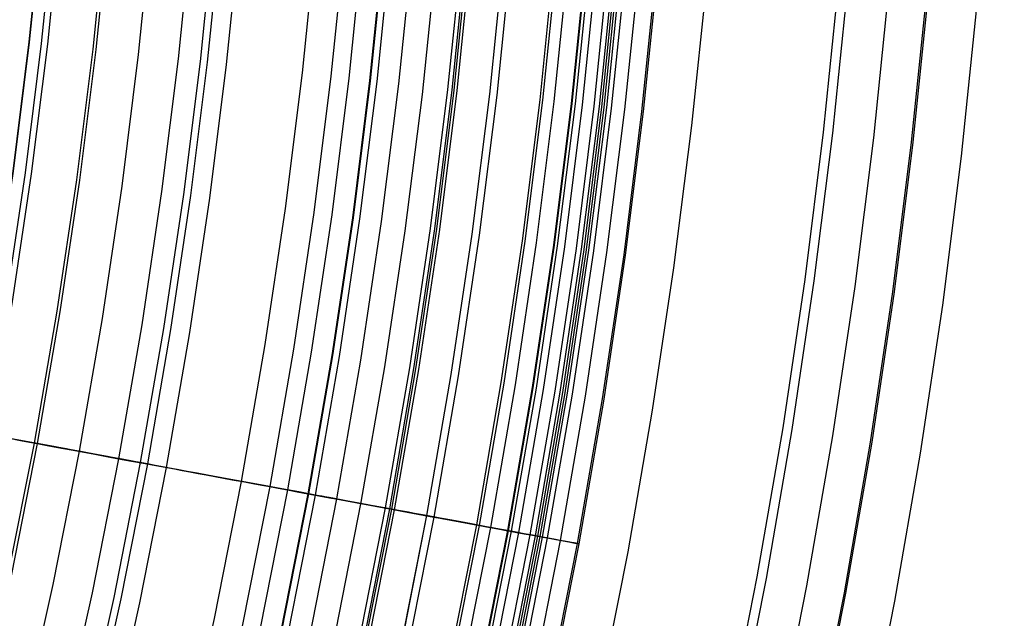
# Model space of a CAD drawing. Header units: millimetres. Extents: x -14 to 488, y -50 to 50.
# Tile 75 of 256: x 239.07 to 244.4, y -6.74 to -3.5. Entities that reach past the tile are written whole.
import ezdxf

# ---------------------------------------------------------------- set-up
doc = ezdxf.new("R2010")
doc.units = ezdxf.units.MM
doc.header["$MEASUREMENT"] = 0
doc.layers.add('Default', color=7, linetype='Continuous')

msp = doc.modelspace()

# ---------------------------------------------------------------- linework, layer by layer
at = {"layer": 'Default'}
for points in [[(239.3121, -0.1931), (239.3046, -0.8686), (239.2818, -1.5498), (239.2434, -2.2364), (239.189, -2.9277), (239.1181, -3.6234), (239.0306, -4.3229), (238.926, -5.0256), (238.804, -5.731), (238.6644, -6.4385), (238.5069, -7.1475), (238.3312, -7.8573), (238.1373, -8.5674), (237.9248, -9.2769), (237.6937, -9.9853), (237.4439, -10.6919), (237.1752, -11.3958), (236.8877, -12.0965), (236.5813, -12.7932), (236.2561, -13.4851)], [(239.3138, -0.1931), (239.3063, -0.8686), (239.2836, -1.5499), (239.2451, -2.2365), (239.1907, -2.9279), (239.1199, -3.6236), (239.0323, -4.3231), (238.9277, -5.0259), (238.8057, -5.7313), (238.6661, -6.4389), (238.5086, -7.1479), (238.3329, -7.8578), (238.139, -8.5678), (237.9265, -9.2774), (237.6954, -9.9859), (237.4455, -10.6925), (237.1768, -11.3965), (236.8893, -12.0972), (236.5829, -12.7939), (236.2576, -13.4858)], [(239.3792, -0.1931), (239.3717, -0.8701), (239.3489, -1.5528), (239.3104, -2.2409), (239.2558, -2.9338), (239.1848, -3.631), (239.0971, -4.332), (238.9922, -5.0363), (238.87, -5.7432), (238.7301, -6.4523), (238.5722, -7.1628), (238.3962, -7.8742), (238.2018, -8.5858), (237.9889, -9.297), (237.7573, -10.0069), (237.5069, -10.715), (237.2376, -11.4205), (236.9495, -12.1228), (236.6424, -12.821), (236.3164, -13.5144)], [(239.4131, -0.1931), (239.4055, -0.8708), (239.3827, -1.5543), (239.3442, -2.2432), (239.2896, -2.9368), (239.2185, -3.6348), (239.1306, -4.3366), (239.0257, -5.0416), (238.9033, -5.7494), (238.7632, -6.4592), (238.6052, -7.1706), (238.429, -7.8828), (238.2344, -8.5951), (238.0212, -9.3071), (237.7894, -10.0178), (237.5387, -10.7267), (237.2691, -11.433), (236.9806, -12.136), (236.6732, -12.835), (236.3469, -13.5292)], [(239.6594, -0.1931), (239.6518, -0.8763), (239.6288, -1.5653), (239.5899, -2.2597), (239.5349, -2.9589), (239.4632, -3.6626), (239.3747, -4.37), (239.2689, -5.0807), (239.1455, -5.7942), (239.0043, -6.5098), (238.845, -7.2269), (238.6673, -7.9448), (238.4712, -8.6629), (238.2563, -9.3806), (238.0226, -10.0971), (237.7699, -10.8117), (237.4981, -11.5237), (237.2073, -12.2323), (236.8974, -12.937), (236.5685, -13.6367)], [(239.6766, -0.1931), (239.669, -0.8767), (239.646, -1.5661), (239.6071, -2.2609), (239.552, -2.9605), (239.4803, -3.6645), (239.3917, -4.3723), (239.2859, -5.0835), (239.1624, -5.7973), (239.0211, -6.5133), (238.8617, -7.2308), (238.684, -7.9491), (238.4877, -8.6677), (238.2727, -9.3857), (238.0389, -10.1026), (237.786, -10.8176), (237.5142, -11.53), (237.2232, -12.2391), (236.9131, -12.9441), (236.584, -13.6443)], [(239.9073, -0.1931), (239.8997, -0.8818), (239.8765, -1.5764), (239.8373, -2.2763), (239.7818, -2.9812), (239.7096, -3.6905), (239.6203, -4.4037), (239.5137, -5.1201), (239.3893, -5.8393), (239.247, -6.5607), (239.0864, -7.2835), (238.9073, -8.0072), (238.7096, -8.7311), (238.4929, -9.4546), (238.2573, -10.1768), (238.0026, -10.8972), (237.7287, -11.6149), (237.4355, -12.3293), (237.1231, -13.0396), (236.7915, -13.745)], [(240.1252, -0.1931), (240.1175, -0.8866), (240.0941, -1.5861), (240.0547, -2.291), (239.9988, -3.0008), (239.9261, -3.7151), (239.8362, -4.4332), (239.7288, -5.1547), (239.6035, -5.879), (239.4602, -6.6054), (239.2985, -7.3333), (239.1182, -8.0621), (238.919, -8.7911), (238.7009, -9.5196), (238.4636, -10.2469), (238.2071, -10.9724), (237.9313, -11.6951), (237.636, -12.4145), (237.3215, -13.1298), (236.9875, -13.8402)], [(240.2442, -0.1931), (240.2365, -0.8893), (240.213, -1.5914), (240.1734, -2.299), (240.1173, -3.0115), (240.0443, -3.7285), (239.9541, -4.4494), (239.8463, -5.1736), (239.7206, -5.9006), (239.5767, -6.6298), (239.4143, -7.3605), (239.2333, -8.0921), (239.0334, -8.8238), (238.8145, -9.5551), (238.5763, -10.2852), (238.3188, -11.0134), (238.0419, -11.7389), (237.7456, -12.4611), (237.4298, -13.1791), (237.0946, -13.8922)], [(240.2832, -0.1931), (240.2755, -0.8901), (240.252, -1.5931), (240.2124, -2.3016), (240.1562, -3.015), (240.0831, -3.7329), (239.9928, -4.4547), (239.8848, -5.1798), (239.7589, -5.9077), (239.6149, -6.6378), (239.4523, -7.3694), (239.2711, -8.1019), (239.0709, -8.8346), (238.8517, -9.5668), (238.6132, -10.2978), (238.3554, -11.0269), (238.0782, -11.7533), (237.7815, -12.4763), (237.4653, -13.1952), (237.1297, -13.9092)], [(240.3872, -0.1931), (240.3794, -0.8924), (240.3558, -1.5978), (240.3161, -2.3086), (240.2597, -3.0243), (240.1864, -3.7446), (240.0957, -4.4688), (239.9874, -5.1963), (239.8611, -5.9266), (239.7166, -6.6591), (239.5535, -7.3932), (239.3717, -8.1281), (239.1709, -8.8632), (238.9509, -9.5978), (238.7116, -10.3312), (238.453, -11.0627), (238.1748, -11.7916), (237.8771, -12.517), (237.5599, -13.2383), (237.2232, -13.9546)], [(240.7995, -0.1931), (240.7917, -0.9016), (240.7678, -1.6161), (240.7275, -2.3362), (240.6704, -3.0614), (240.5961, -3.7911), (240.5043, -4.5247), (240.3946, -5.2618), (240.2666, -6.0017), (240.1202, -6.7438), (239.955, -7.4874), (239.7708, -8.2319), (239.5673, -8.9766), (239.3445, -9.7209), (239.1021, -10.4639), (238.8401, -11.205), (238.5583, -11.9434), (238.2567, -12.6783), (237.9353, -13.409)], [(240.957, -0.1931), (240.9491, -0.9051), (240.9251, -1.6232), (240.8846, -2.3468), (240.8272, -3.0755), (240.7526, -3.8088), (240.6603, -4.5461), (240.55, -5.2868), (240.4215, -6.0303), (240.2743, -6.7761), (240.1083, -7.5234), (239.9232, -8.2716), (239.7187, -9.02), (239.4948, -9.7679), (239.2512, -10.5146), (238.9878, -11.2593), (238.7047, -12.0013), (238.4016, -12.7399), (238.0786, -13.4742)], [(241.0543, -0.1931), (241.0463, -0.9073), (241.0223, -1.6275), (240.9817, -2.3533), (240.9241, -3.0843), (240.8492, -3.8198), (240.7567, -4.5593), (240.6461, -5.3022), (240.5171, -6.048), (240.3695, -6.796), (240.203, -7.5456), (240.0173, -8.2961), (239.8122, -9.0467), (239.5876, -9.7969), (239.3433, -10.5459), (239.0791, -11.2929), (238.7951, -12.0371), (238.4911, -12.7779), (238.1672, -13.5145)], [(241.1672, -0.1931), (241.1593, -0.9098), (241.1351, -1.6325), (241.0944, -2.3609), (241.0366, -3.0944), (240.9615, -3.8325), (240.8686, -4.5746), (240.7576, -5.3202), (240.6282, -6.0686), (240.48, -6.8192), (240.3129, -7.5714), (240.1266, -8.3245), (239.9208, -9.0778), (239.6954, -9.8306), (239.4502, -10.5822), (239.1852, -11.3318), (238.9001, -12.0787), (238.5951, -12.8221), (238.27, -13.5612)], [(238.2752, -13.5636), (238.6004, -12.8243), (238.9055, -12.0808), (239.1906, -11.3338), (239.4557, -10.5841), (239.7009, -9.8323), (239.9263, -9.0794), (240.1322, -8.326), (240.3185, -7.5727), (240.4857, -6.8204), (240.6338, -6.0696), (240.7633, -5.3211), (240.8743, -4.5754), (240.9672, -3.8332), (241.0423, -3.0949), (241.1001, -2.3613), (241.1409, -1.6328), (241.165, -0.9099), (241.173, -0.1931)], [(241.2066, -0.1931), (241.1987, -0.9106), (241.1745, -1.6343), (241.1337, -2.3636), (241.0758, -3.098), (241.0006, -3.8369), (240.9076, -4.58), (240.7965, -5.3264), (240.6669, -6.0757), (240.5186, -6.8273), (240.3513, -7.5804), (240.1647, -8.3344), (239.9587, -9.0887), (239.733, -9.8424), (239.4875, -10.5949), (239.2221, -11.3454), (238.9367, -12.0932), (238.6313, -12.8375), (238.3058, -13.5775)], [(241.3247, -0.1931), (241.3167, -0.9133), (241.2924, -1.6396), (241.2515, -2.3715), (241.1934, -3.1086), (241.1179, -3.8503), (241.0246, -4.596), (240.913, -5.3452), (240.783, -6.0972), (240.6341, -6.8515), (240.4662, -7.6074), (240.279, -8.3642), (240.0722, -9.1211), (239.8457, -9.8776), (239.5993, -10.6329), (239.3329, -11.3861), (239.0465, -12.1367), (238.74, -12.8837), (238.4133, -13.6264)], [(238.5315, -13.6856), (238.8628, -12.9333), (239.1751, -12.1729), (239.4566, -11.4358), (239.7202, -10.692), (239.9656, -9.942), (240.1928, -9.1863), (240.4017, -8.4253), (240.5921, -7.6595), (240.7639, -6.8893), (240.9169, -6.1152), (241.044, -5.3817), (241.1542, -4.6456), (241.2476, -3.907), (241.3241, -3.1666), (241.3836, -2.4245), (241.4261, -1.6814), (241.4517, -0.9374), (241.4602, -0.1931)], [(238.5315, -13.6856), (238.8628, -12.9333), (239.1751, -12.1729), (239.4566, -11.4358), (239.7202, -10.692), (239.9656, -9.942), (240.1928, -9.1863), (240.4017, -8.4253), (240.5921, -7.6595), (240.7639, -6.8893), (240.9169, -6.1152), (241.044, -5.3817), (241.1542, -4.6456), (241.2476, -3.907), (241.3241, -3.1666), (241.3836, -2.4245), (241.4261, -1.6814), (241.4517, -0.9374), (241.4602, -0.1931)], [(241.5929, -0.1931), (241.5848, -0.9192), (241.5604, -1.6515), (241.5191, -2.3895), (241.4606, -3.1327), (241.3844, -3.8805), (241.2903, -4.6324), (241.1778, -5.3878), (241.0467, -6.146), (240.8967, -6.9066), (240.7273, -7.6687), (240.5386, -8.4317), (240.3301, -9.1949), (240.1017, -9.9577), (239.8533, -10.7192), (239.5847, -11.4787), (239.2959, -12.2354), (238.9868, -12.9886), (238.6575, -13.7374)], [(241.6159, -0.1931), (241.6078, -0.9197), (241.5833, -1.6525), (241.542, -2.3911), (241.4835, -3.1347), (241.4073, -3.8831), (241.3131, -4.6355), (241.2005, -5.3914), (241.0693, -6.1502), (240.9191, -6.9113), (240.7497, -7.6739), (240.5608, -8.4375), (240.3522, -9.2013), (240.1236, -9.9645), (239.875, -10.7266), (239.6063, -11.4866), (239.3173, -12.2439), (239.008, -12.9976), (238.6784, -13.747)], [(241.6265, -0.1931), (241.6185, -0.92), (241.594, -1.653), (241.5526, -2.3918), (241.4941, -3.1357), (241.4178, -3.8843), (241.3236, -4.6369), (241.2111, -5.3931), (241.0798, -6.1522), (240.9296, -6.9135), (240.7601, -7.6764), (240.5711, -8.4402), (240.3624, -9.2042), (240.1338, -9.9677), (239.8851, -10.73), (239.6163, -11.4903), (239.3272, -12.2478), (239.0178, -13.0017), (238.6881, -13.7514)], [(241.6426, -0.1931), (241.6345, -0.9203), (241.61, -1.6537), (241.5687, -2.3928), (241.51, -3.1371), (241.4338, -3.8861), (241.3395, -4.6391), (241.2269, -5.3957), (241.0956, -6.1551), (240.9453, -6.9168), (240.7757, -7.68), (240.5866, -8.4442), (240.3778, -9.2086), (240.1491, -9.9725), (239.9003, -10.7352), (239.6313, -11.4958), (239.3421, -12.2537), (239.0325, -13.008), (238.7027, -13.758)], [(241.8202, -0.1931), (241.8121, -0.9243), (241.7874, -1.6616), (241.7459, -2.4048), (241.6869, -3.1531), (241.6103, -3.9061), (241.5155, -4.6632), (241.4023, -5.4239), (241.2702, -6.1874), (241.1191, -6.9532), (240.9486, -7.7206), (240.7585, -8.4889), (240.5486, -9.2575), (240.3186, -10.0255), (240.0685, -10.7923), (239.798, -11.5571), (239.5072, -12.3191), (239.196, -13.0775), (238.8644, -13.8316)], [(241.8205, -0.1931), (241.8123, -0.9243), (241.7877, -1.6617), (241.7461, -2.4048), (241.6872, -3.1531), (241.6105, -3.9061), (241.5158, -4.6633), (241.4025, -5.4239), (241.2705, -6.1874), (241.1194, -6.9533), (240.9489, -7.7207), (240.7588, -8.489), (240.5488, -9.2576), (240.3189, -10.0256), (240.0687, -10.7924), (239.7983, -11.5572), (239.5075, -12.3192), (239.1963, -13.0776), (238.8646, -13.8317)], [(241.8608, -0.1931), (241.8526, -0.9252), (241.828, -1.6635), (241.7864, -2.4075), (241.7274, -3.1567), (241.6506, -3.9107), (241.5557, -4.6687), (241.4423, -5.4303), (241.3101, -6.1948), (241.1588, -6.9615), (240.9881, -7.7299), (240.7978, -8.4992), (240.5876, -9.2687), (240.3573, -10.0376), (240.1069, -10.8054), (239.8361, -11.5711), (239.545, -12.334), (239.2334, -13.0934), (238.9013, -13.8483)], [(242.0944, -0.1931), (242.0862, -0.9303), (242.0613, -1.6739), (242.0194, -2.4232), (241.96, -3.1777), (241.8827, -3.937), (241.7871, -4.7004), (241.6729, -5.4674), (241.5398, -6.2373), (241.3874, -7.0095), (241.2155, -7.7833), (241.0238, -8.558), (240.8122, -9.3329), (240.5803, -10.1073), (240.3281, -10.8805), (240.0554, -11.6516), (239.7622, -12.42), (239.4483, -13.1847), (239.1139, -13.9451)], [(242.1098, -0.1931), (242.1016, -0.9307), (242.0768, -1.6746), (242.0348, -2.4242), (241.9754, -3.1791), (241.898, -3.9387), (241.8024, -4.7025), (241.6882, -5.4698), (241.555, -6.2401), (241.4026, -7.0126), (241.2306, -7.7868), (241.0388, -8.5619), (240.827, -9.3372), (240.595, -10.112), (240.3427, -10.8855), (240.0699, -11.657), (239.7765, -12.4257), (239.4626, -13.1908), (239.128, -13.9515)], [(242.1718, -0.1931), (242.1636, -0.9321), (242.1387, -1.6773), (242.0967, -2.4284), (242.0371, -3.1847), (241.9596, -3.9457), (241.8639, -4.7109), (241.7494, -5.4797), (241.616, -6.2514), (241.4632, -7.0254), (241.2909, -7.801), (241.0988, -8.5775), (240.8866, -9.3542), (240.6542, -10.1305), (240.4014, -10.9054), (240.1281, -11.6784), (239.8342, -12.4485), (239.5196, -13.215), (239.1844, -13.9771)], [(242.2655, -0.1931), (242.2572, -0.9341), (242.2323, -1.6815), (242.1901, -2.4347), (242.1304, -3.1931), (242.0527, -3.9563), (241.9566, -4.7236), (241.8419, -5.4946), (241.7081, -6.2684), (241.5549, -7.0446), (241.3821, -7.8224), (241.1894, -8.6011), (240.9766, -9.38), (240.7436, -10.1584), (240.4901, -10.9356), (240.216, -11.7107), (239.9212, -12.483), (239.6058, -13.2516), (239.2697, -14.0159)], [(242.2692, -0.1931), (242.261, -0.9342), (242.2361, -1.6817), (242.1939, -2.4349), (242.1342, -3.1934), (242.0565, -3.9567), (241.9604, -4.7242), (241.8456, -5.4952), (241.7118, -6.2691), (241.5586, -7.0454), (241.3858, -7.8232), (241.1931, -8.602), (240.9803, -9.381), (240.7472, -10.1595), (240.4937, -10.9368), (240.2195, -11.712), (239.9248, -12.4844), (239.6093, -13.2531), (239.2731, -14.0175)], [(242.2868, -0.1931), (242.2786, -0.9346), (242.2536, -1.6825), (242.2114, -2.4361), (242.1517, -3.195), (242.0739, -3.9587), (241.9778, -4.7265), (241.8629, -5.4979), (241.729, -6.2723), (241.5758, -7.049), (241.4029, -7.8272), (241.2101, -8.6064), (240.9972, -9.3859), (240.7639, -10.1648), (240.5103, -10.9424), (240.236, -11.718), (239.9411, -12.4908), (239.6254, -13.26), (239.2891, -14.0247)], [(242.3263, -0.1931), (242.3181, -0.9355), (242.2931, -1.6842), (242.2509, -2.4388), (242.191, -3.1986), (242.1132, -3.9632), (242.017, -4.7319), (241.902, -5.5042), (241.7679, -6.2795), (241.6145, -7.0571), (241.4414, -7.8363), (241.2484, -8.6164), (241.0352, -9.3968), (240.8017, -10.1766), (240.5477, -10.9552), (240.2731, -11.7317), (239.9778, -12.5054), (239.6618, -13.2754), (239.3251, -14.0411)], [(242.3894, -0.1931), (242.3812, -0.9369), (242.3561, -1.687), (242.3138, -2.443), (242.2539, -3.2042), (242.1759, -3.9703), (242.0795, -4.7405), (241.9643, -5.5142), (241.83, -6.291), (241.6762, -7.07), (241.5028, -7.8507), (241.3094, -8.6323), (241.0959, -9.4141), (240.8619, -10.1954), (240.6075, -10.9755), (240.3324, -11.7534), (240.0365, -12.5286), (239.7199, -13.3001), (239.3825, -14.0672)], [(242.4178, -0.1931), (242.4095, -0.9375), (242.3844, -1.6883), (242.3421, -2.4449), (242.2821, -3.2068), (242.204, -3.9735), (242.1075, -4.7443), (241.9922, -5.5187), (241.8578, -6.2961), (241.704, -7.0758), (241.5304, -7.8572), (241.3368, -8.6394), (241.1231, -9.4219), (240.8889, -10.2039), (240.6343, -10.9846), (240.3589, -11.7632), (240.0628, -12.539), (239.746, -13.3112), (239.4083, -14.0789)], [(242.4311, -0.1931), (242.4229, -0.9378), (242.3978, -1.6889), (242.3554, -2.4458), (242.2954, -3.208), (242.2173, -3.975), (242.1208, -4.7461), (242.0055, -5.5209), (241.871, -6.2986), (241.7171, -7.0786), (241.5434, -7.8602), (241.3498, -8.6428), (241.1359, -9.4256), (240.9017, -10.2079), (240.6469, -10.9889), (240.3715, -11.7678), (240.0753, -12.5439), (239.7583, -13.3164), (239.4205, -14.0845)], [(242.444, -0.1931), (242.4357, -0.9381), (242.4106, -1.6895), (242.3682, -2.4466), (242.3082, -3.2091), (242.2301, -3.9764), (242.1335, -4.7479), (242.0181, -5.5229), (241.8836, -6.3009), (241.7296, -7.0812), (241.5559, -7.8632), (241.3622, -8.646), (241.1483, -9.4291), (240.914, -10.2117), (240.6591, -10.993), (240.3835, -11.7722), (240.0872, -12.5487), (239.7701, -13.3215), (239.4322, -14.0898)], [(242.4576, -0.1931), (242.4493, -0.9384), (242.4242, -1.6901), (242.3818, -2.4476), (242.3218, -3.2104), (242.2436, -3.9779), (242.147, -4.7497), (242.0316, -5.5251), (241.897, -6.3034), (241.743, -7.084), (241.5692, -7.8663), (241.3754, -8.6495), (241.1614, -9.4329), (240.927, -10.2158), (240.672, -10.9974), (240.3963, -11.777), (240.0999, -12.5537), (239.7827, -13.3268)], [(242.4846, -0.1931), (242.4763, -0.939), (242.4511, -1.6913), (242.4087, -2.4494), (242.3486, -3.2128), (242.2704, -3.981), (242.1737, -4.7534), (242.0582, -5.5293), (241.9235, -6.3083), (241.7693, -7.0895), (241.5954, -7.8724), (241.4015, -8.6562), (241.1873, -9.4403), (240.9527, -10.2238), (240.6975, -11.0061), (240.4216, -11.7862), (240.125, -12.5636), (239.8074, -13.3373)], [(242.5567, -0.1931), (242.5484, -0.9406), (242.5232, -1.6945), (242.4807, -2.4542), (242.4204, -3.2193), (242.3421, -3.9891), (242.2452, -4.7632), (242.1294, -5.5408), (241.9944, -6.3214), (241.8399, -7.1043), (241.6656, -7.8889), (241.4713, -8.6744), (241.2566, -9.4601), (241.0215, -10.2453), (240.7658, -11.0293), (240.4893, -11.8111), (240.192, -12.5902), (239.8738, -13.3655)], [(242.6497, -0.1931), (242.6413, -0.9427), (242.6161, -1.6986), (242.5735, -2.4605), (242.513, -3.2276), (242.4345, -3.9996), (242.3373, -4.7758), (242.2212, -5.5556), (242.0858, -6.3383), (241.9309, -7.1234), (241.7561, -7.9102), (241.5613, -8.6978), (241.346, -9.4857), (241.1103, -10.2731), (240.8538, -11.0592), (240.5766, -11.8432), (240.2785, -12.6244), (239.9594, -13.4019)], [(242.6587, -0.1931), (242.6503, -0.9429), (242.6251, -1.699), (242.5824, -2.4611), (242.522, -3.2284), (242.4434, -4.0006), (242.3462, -4.777), (242.2301, -5.557), (242.0947, -6.34), (241.9397, -7.1253), (241.7649, -7.9122), (241.57, -8.7001), (241.3547, -9.4882), (241.1189, -10.2758), (240.8624, -11.0621), (240.585, -11.8463), (240.2868, -12.6277), (239.9677, -13.4054)], [(240.2144, -13.5083), (240.5407, -12.7136), (240.835, -11.9431), (241.1104, -11.1658), (241.367, -10.382), (241.6044, -9.5922), (241.8227, -8.7969), (242.0217, -7.9965), (242.2012, -7.1915), (242.3612, -6.3825), (242.494, -5.6159), (242.6092, -4.8465), (242.7068, -4.0747), (242.7867, -3.3008), (242.8489, -2.5253), (242.8934, -1.7485), (242.9201, -0.971), (242.929, -0.1931)], [(240.2144, -13.5083), (240.5407, -12.7136), (240.835, -11.9431), (241.1104, -11.1658), (241.367, -10.382), (241.6044, -9.5922), (241.8227, -8.7969), (242.0217, -7.9965), (242.2012, -7.1915), (242.3612, -6.3825), (242.494, -5.6159), (242.6092, -4.8465), (242.7068, -4.0747), (242.7867, -3.3008), (242.8489, -2.5253), (242.8934, -1.7485), (242.9201, -0.971), (242.929, -0.1931)], [(243.6391, -0.1931), (243.6305, -0.9646), (243.6045, -1.7427), (243.5607, -2.5269), (243.4985, -3.3165), (243.4176, -4.1111), (243.3176, -4.91), (243.1981, -5.7127), (243.0588, -6.5184), (242.8993, -7.3265), (242.7194, -8.1362), (242.5188, -8.947), (242.2973, -9.758), (242.0546, -10.5684), (241.7907, -11.3775), (241.5053, -12.1845), (241.1984, -12.9886), (240.87, -13.7889)], [(243.6894, -0.1931), (243.6808, -0.9657), (243.6548, -1.745), (243.6108, -2.5303), (243.5486, -3.3211), (243.4676, -4.1168), (243.3674, -4.9169), (243.2477, -5.7207), (243.1082, -6.5275), (242.9485, -7.3368), (242.7684, -8.1477), (242.5675, -8.9597), (242.3456, -9.7718), (242.1026, -10.5834), (241.8383, -11.3937), (241.5525, -12.2019), (241.2452, -13.0071), (240.9163, -13.8086)], [(243.9124, -0.1931), (243.9037, -0.9707), (243.8775, -1.7549), (243.8333, -2.5452), (243.7706, -3.3411), (243.6891, -4.1419), (243.5883, -4.9471), (243.4679, -5.7561), (243.3275, -6.5681), (243.1667, -7.3825), (242.9854, -8.1987), (242.7833, -9.0158), (242.56, -9.8332), (242.3154, -10.65), (242.0494, -11.4654), (241.7618, -12.2788), (241.4525, -13.0892), (241.1215, -13.8958)], [(244.1185, -0.1931), (244.1098, -0.9753), (244.0834, -1.7641), (244.0389, -2.5591), (243.9759, -3.3596), (243.8939, -4.1651), (243.7925, -4.9751), (243.6714, -5.7888), (243.5301, -6.6056), (243.3685, -7.4248), (243.1861, -8.2458), (242.9827, -9.0677), (242.7581, -9.8899), (242.5121, -10.7115), (242.2445, -11.5318), (241.9552, -12.3499), (241.6441, -13.165), (241.3112, -13.9764)], [(244.1275, -0.1931), (244.1188, -0.9755), (244.0924, -1.7645), (244.0479, -2.5597), (243.9849, -3.3604), (243.9028, -4.1662), (243.8014, -4.9763), (243.6802, -5.7902), (243.539, -6.6072), (243.3773, -7.4267), (243.1948, -8.2478), (242.9914, -9.07), (242.7668, -9.8923), (242.5207, -10.7142), (242.253, -11.5347), (241.9637, -12.353), (241.6525, -13.1683), (241.3195, -13.9799)], [(241.566, -14.0833), (241.9064, -13.2542), (242.2133, -12.4505), (242.5007, -11.6396), (242.7683, -10.8219), (243.016, -9.998), (243.2438, -9.1684), (243.4513, -8.3335), (243.6386, -7.4937), (243.8055, -6.6497), (243.944, -5.8501), (244.0642, -5.0474), (244.166, -4.2423), (244.2494, -3.435), (244.3142, -2.626), (244.3606, -1.8157), (244.3885, -1.0046), (244.3978, -0.1931)]]:
    msp.add_lwpolyline(points, dxfattribs=at)
at = {"layer": 'Default', "extrusion": (0.181966, 0.983305, 0)}
for points in [[(-238.0075, 22.2174), (-238.0079, 22.1869), (-238.009, 22.1561), (-238.0108, 22.125), (-238.0135, 22.0937), (-238.0169, 22.0623), (-238.0211, 22.0306), (-238.0262, 21.9988), (-238.032, 21.9669), (-238.0388, 21.9349), (-238.0464, 21.9028), (-238.0549, 21.8707), (-238.0642, 21.8386), (-238.0745, 21.8065), (-238.0856, 21.7745), (-238.0977, 21.7425), (-238.1106, 21.7107), (-238.1245, 21.679), (-238.1393, 21.6474), (-238.155, 21.6161), (-238.1716, 21.5851), (-238.1891, 21.5543), (-238.2075, 21.5239), (-238.2268, 21.4938), (-238.2469, 21.4641), (-238.268, 21.4347), (-238.2898, 21.4059), (-238.3125, 21.3775), (-238.336, 21.3497), (-238.3603, 21.3223), (-238.3854, 21.2956), (-238.4112, 21.2694), (-238.4377, 21.2439), (-238.4649, 21.219), (-238.4928, 21.1948), (-238.5214, 21.1713), (-238.5505, 21.1486), (-238.5803, 21.1265), (-238.6105, 21.1053), (-238.6413, 21.0848), (-238.6726, 21.0651), (-238.7043, 21.0462), (-238.7364, 21.0281), (-238.7689, 21.0109), (-238.8017, 20.9945), (-238.8348, 20.9789), (-238.8682, 20.9642), (-238.9018, 20.9503), (-238.9357, 20.9373), (-238.9696, 20.9252), (-239.0037, 20.9139), (-239.0379, 20.9034), (-239.0722, 20.8938), (-239.1064, 20.885), (-239.1407, 20.8771), (-239.1749, 20.87), (-239.209, 20.8636), (-239.2431, 20.8581), (-239.277, 20.8534), (-239.3108, 20.8494), (-239.3443, 20.8462), (-239.3777, 20.8438), (-239.4108, 20.842), (-239.4437, 20.841), (-239.4763, 20.8407), (-239.5089, 20.841), (-239.5418, 20.842), (-239.5749, 20.8438), (-239.6083, 20.8462), (-239.6419, 20.8494), (-239.6756, 20.8534), (-239.7095, 20.8581), (-239.7436, 20.8636), (-239.7777, 20.87), (-239.8119, 20.8771), (-239.8462, 20.885), (-239.8805, 20.8938), (-239.9147, 20.9034), (-239.9489, 20.9139), (-239.983, 20.9252), (-240.017, 20.9373), (-240.0508, 20.9503), (-240.0844, 20.9642), (-240.1178, 20.9789), (-240.1509, 20.9945), (-240.1838, 21.0109), (-240.2162, 21.0281), (-240.2484, 21.0462), (-240.2801, 21.0651), (-240.3113, 21.0848), (-240.3421, 21.1053), (-240.3724, 21.1265), (-240.4021, 21.1486), (-240.4312, 21.1713), (-240.4598, 21.1948), (-240.4877, 21.219), (-240.5149, 21.2439), (-240.5414, 21.2694), (-240.5673, 21.2956), (-240.5923, 21.3223), (-240.6166, 21.3497), (-240.6401, 21.3775), (-240.6628, 21.4059), (-240.6847, 21.4347), (-240.7057, 21.4641), (-240.7258, 21.4938), (-240.7451, 21.5239), (-240.7635, 21.5543), (-240.781, 21.5851), (-240.7976, 21.6161), (-240.8133, 21.6474), (-240.8281, 21.679), (-240.842, 21.7107), (-240.855, 21.7425), (-240.867, 21.7745), (-240.8782, 21.8065), (-240.8884, 21.8386), (-240.8978, 21.8707), (-240.9063, 21.9028), (-240.9139, 21.9349), (-240.9206, 21.9669), (-240.9265, 21.9988), (-240.9315, 22.0306), (-240.9358, 22.0623), (-240.9392, 22.0937), (-240.9418, 22.125), (-240.9437, 22.1561), (-240.9448, 22.1869), (-240.9451, 22.2174)], [(-240.9451, 22.2174), (-240.9448, 22.248), (-240.9437, 22.2788), (-240.9418, 22.3099), (-240.9392, 22.3411), (-240.9358, 22.3726), (-240.9315, 22.4043), (-240.9265, 22.436), (-240.9206, 22.468), (-240.9139, 22.5), (-240.9063, 22.532), (-240.8978, 22.5641), (-240.8884, 22.5963), (-240.8782, 22.6284), (-240.867, 22.6604), (-240.855, 22.6924), (-240.842, 22.7242), (-240.8281, 22.7559), (-240.8133, 22.7874), (-240.7976, 22.8187), (-240.781, 22.8498), (-240.7635, 22.8806), (-240.7451, 22.911), (-240.7258, 22.9411), (-240.7057, 22.9708), (-240.6847, 23.0001), (-240.6628, 23.029), (-240.6401, 23.0574), (-240.6166, 23.0852), (-240.5923, 23.1125), (-240.5673, 23.1393), (-240.5414, 23.1654), (-240.5149, 23.191), (-240.4877, 23.2158), (-240.4598, 23.24), (-240.4312, 23.2635), (-240.4021, 23.2863), (-240.3724, 23.3083), (-240.3421, 23.3296), (-240.3113, 23.3501), (-240.2801, 23.3698), (-240.2484, 23.3887), (-240.2162, 23.4068), (-240.1838, 23.424), (-240.1509, 23.4404), (-240.1178, 23.456), (-240.0844, 23.4707), (-240.0508, 23.4845), (-240.017, 23.4975), (-239.983, 23.5097), (-239.9489, 23.521), (-239.9147, 23.5315), (-239.8805, 23.5411), (-239.8462, 23.5498), (-239.8119, 23.5578), (-239.7777, 23.5649), (-239.7436, 23.5712), (-239.7095, 23.5767), (-239.6756, 23.5815), (-239.6419, 23.5854), (-239.6083, 23.5886), (-239.5749, 23.5911), (-239.5418, 23.5928), (-239.5089, 23.5939), (-239.4763, 23.5942), (-239.4437, 23.5939), (-239.4108, 23.5928), (-239.3777, 23.5911), (-239.3443, 23.5886), (-239.3108, 23.5854), (-239.277, 23.5815), (-239.2431, 23.5767), (-239.209, 23.5712), (-239.1749, 23.5649), (-239.1407, 23.5578), (-239.1064, 23.5498), (-239.0722, 23.5411), (-239.0379, 23.5315), (-239.0037, 23.521), (-238.9696, 23.5097), (-238.9357, 23.4975), (-238.9018, 23.4845), (-238.8682, 23.4707), (-238.8348, 23.456), (-238.8017, 23.4404), (-238.7689, 23.424), (-238.7364, 23.4068), (-238.7043, 23.3887), (-238.6726, 23.3698), (-238.6413, 23.3501), (-238.6105, 23.3296), (-238.5803, 23.3083), (-238.5505, 23.2863), (-238.5214, 23.2635), (-238.4928, 23.24), (-238.4649, 23.2158), (-238.4377, 23.191), (-238.4112, 23.1654), (-238.3854, 23.1393), (-238.3603, 23.1125), (-238.336, 23.0852), (-238.3125, 23.0574), (-238.2898, 23.029), (-238.268, 23.0001), (-238.2469, 22.9708), (-238.2268, 22.9411), (-238.2075, 22.911), (-238.1891, 22.8806), (-238.1716, 22.8498), (-238.155, 22.8187), (-238.1393, 22.7874), (-238.1245, 22.7559), (-238.1106, 22.7242), (-238.0977, 22.6924), (-238.0856, 22.6604), (-238.0745, 22.6284), (-238.0642, 22.5963), (-238.0549, 22.5641), (-238.0464, 22.532), (-238.0388, 22.5), (-238.032, 22.468), (-238.0262, 22.436), (-238.0211, 22.4043), (-238.0169, 22.3726), (-238.0135, 22.3411), (-238.0108, 22.3099), (-238.009, 22.2788), (-238.0079, 22.248), (-238.0075, 22.2174)]]:
    msp.add_lwpolyline(points, dxfattribs=at)
at = {"layer": 'Default'}
for points in [[(238.6478, -5.7021, 67.1065), (239.7589, -5.9077, 58.875), (240.5464, -6.0534, 51.8783), (241.0693, -6.1502, 46.0296), (241.616, -6.2514, 37.0252), (241.8836, -6.3009, 30.0773), (241.9061, -6.3051, 28.9443), (241.9071, -6.3053, 28.4238), (241.897, -6.3034, 27.9372), (241.8869, -6.3015, 27.7073), (241.873, -6.2989, 27.487), (241.8555, -6.2957, 27.2763), (241.8341, -6.2917, 27.0759), (241.8087, -6.287, 26.8859), (241.7793, -6.2816, 26.7068), (241.7631, -6.2786, 26.6215), (241.7458, -6.2754, 26.539), (241.7275, -6.272, 26.4594), (241.7081, -6.2684, 26.3827), (241.6875, -6.2646, 26.3083), (241.6657, -6.2606, 26.2357), (241.6428, -6.2563, 26.1648), (241.6189, -6.2519, 26.0956), (241.5939, -6.2473, 26.0282), (241.568, -6.2425, 25.9625), (241.5412, -6.2375, 25.8986), (241.5136, -6.2324, 25.8366), (241.4852, -6.2272, 25.7763), (241.4561, -6.2218, 25.7179), (241.4264, -6.2163, 25.6614), (241.3961, -6.2107, 25.6068), (241.3652, -6.205, 25.554), (241.3339, -6.1992, 25.5031), (241.3023, -6.1933, 25.4542), (241.2702, -6.1874, 25.4072), (241.2379, -6.1814, 25.3622), (241.2055, -6.1754, 25.3192), (241.1729, -6.1694, 25.2781), (241.1403, -6.1634, 25.2389), (241.1079, -6.1573, 25.2018), (241.0756, -6.1514, 25.1666), (241.0435, -6.1454, 25.1334), (241.0119, -6.1396, 25.1021), (240.9807, -6.1338, 25.0728), (240.9501, -6.1282, 25.0455), (240.9201, -6.1226, 25.0202), (240.8908, -6.1172, 24.9968), (240.8624, -6.1119, 24.9754), (240.8349, -6.1068, 24.956), (240.8084, -6.1019, 24.9385), (240.7955, -6.0996, 24.9305), (240.783, -6.0972, 24.923), (240.7433, -6.0899, 24.9005), (240.735, -6.0884, 24.8961), (240.7271, -6.0869, 24.8921), (240.7193, -6.0854, 24.8884), (240.7116, -6.084, 24.8849), (240.7038, -6.0826, 24.8816), (240.6957, -6.0811, 24.8784), (240.6872, -6.0795, 24.8752), (240.6782, -6.0778, 24.872), (240.6338, -6.0696, 24.8577)], [(239.0456, -5.7757, 20.9067), (239.0818, -5.7824, 20.8157), (239.1208, -5.7896, 20.7252), (239.1624, -5.7973, 20.6352), (239.2069, -5.8056, 20.5457), (239.2542, -5.8143, 20.4569), (239.3045, -5.8236, 20.3689), (239.3578, -5.8335, 20.2816), (239.4143, -5.844, 20.1953), (239.474, -5.855, 20.1099), (239.5371, -5.8667, 20.0257), (239.6035, -5.879, 19.9426), (239.6735, -5.8919, 19.8609), (239.747, -5.9055, 19.7806), (239.7851, -5.9126, 19.7411), (239.8242, -5.9198, 19.702), (239.8641, -5.9272, 19.6634), (239.905, -5.9348, 19.6253), (239.9468, -5.9425, 19.5877), (239.9896, -5.9504, 19.5507), (240.0333, -5.9585, 19.5143), (240.078, -5.9668, 19.4784), (240.1237, -5.9752, 19.4432), (240.1704, -5.9839, 19.4086), (240.218, -5.9927, 19.3747), (240.2843, -6.0049, 19.3294), (240.3023, -6.0083, 19.3166), (240.3206, -6.0117, 19.3029), (240.3395, -6.0152, 19.2883), (240.3589, -6.0188, 19.2726), (240.379, -6.0225, 19.2558), (240.4215, -6.0303, 19.2183), (240.4674, -6.0388, 19.175), (240.5171, -6.048, 19.1253), (240.5707, -6.058, 19.069), (240.6282, -6.0686, 19.0055), (240.6875, -6.0796, 18.9373), (240.7453, -6.0903, 18.8682), (240.802, -6.1007, 18.797), (240.8578, -6.1111, 18.7226), (240.9131, -6.1213, 18.6436), (240.9684, -6.1315, 18.5591), (241.0238, -6.1418, 18.4678), (241.0798, -6.1522, 18.3684), (241.1366, -6.1627, 18.26), (241.1941, -6.1733, 18.1415), (241.252, -6.184, 18.0118), (241.3101, -6.1948, 17.87), (241.3683, -6.2055, 17.7151), (241.4262, -6.2162, 17.5462), (241.4834, -6.2268, 17.3627), (241.5398, -6.2373, 17.1636), (241.595, -6.2475, 16.9483), (241.6487, -6.2574, 16.7161), (241.7007, -6.2671, 16.4664), (241.7506, -6.2763, 16.1986), (241.7981, -6.2851, 15.912), (241.8429, -6.2934, 15.6061), (241.9235, -6.3083, 14.9339), (241.99, -6.3206, 14.177), (242.0404, -6.3299, 13.3305), (242.073, -6.336, 12.3895), (242.0947, -6.34, 5.7896), (242.0931, -6.3397, 5.6241), (242.0883, -6.3388, 5.4622), (242.0803, -6.3373, 5.3039), (242.0691, -6.3352, 5.1493), (242.0549, -6.3326, 4.9982), (242.0377, -6.3294, 4.8508), (242.0175, -6.3257, 4.707), (241.9944, -6.3214, 4.5668), (241.9685, -6.3166, 4.4302), (241.9397, -6.3113, 4.2971), (241.9083, -6.3055, 4.1676), (241.8741, -6.2991, 4.0416), (241.8373, -6.2923, 3.919), (241.798, -6.2851, 3.7997), (241.7561, -6.2773, 3.6838), (241.7118, -6.2691, 3.5711), (241.6651, -6.2605, 3.4617), (241.6159, -6.2514, 3.3554), (241.5644, -6.2418, 3.2521), (241.5104, -6.2318, 3.1517), (241.4541, -6.2214, 3.0541), (241.3953, -6.2105, 2.9593), (241.3341, -6.1992, 2.8671), (241.2705, -6.1874, 2.7774), (241.2044, -6.1752, 2.69), (241.1359, -6.1625, 2.6051), (241.0648, -6.1494, 2.5223), (240.9909, -6.1357, 2.4417), (240.9143, -6.1215, 2.3632), (240.8348, -6.1068, 2.2867), (240.7524, -6.0916, 2.2121), (240.6669, -6.0757, 2.1394), (240.5783, -6.0593, 2.0684), (240.4864, -6.0423, 1.9992), (240.3911, -6.0247, 1.9318), (240.2924, -6.0065, 1.8661), (240.1902, -5.9875, 1.8021), (240.0843, -5.9679, 1.74), (239.9746, -5.9476, 1.6796), (239.8611, -5.9266, 1.621), (239.7436, -5.9049, 1.5642), (239.6221, -5.8824, 1.5092), (239.4965, -5.8592, 1.4561), (239.3668, -5.8352, 1.405), (239.233, -5.8104, 1.3559), (239.0948, -5.7848, 1.3088), (238.9524, -5.7585, 1.2638)], [(240.6338, -6.0696, 24.8577), (240.5694, -6.0577, 24.8387), (240.5057, -6.0459, 24.8179), (240.4429, -6.0343, 24.7953), (240.3808, -6.0228, 24.7711), (240.3197, -6.0115, 24.7452), (240.2595, -6.0004, 24.7178), (240.2003, -5.9894, 24.6889), (240.1421, -5.9786, 24.6585), (240.0851, -5.9681, 24.6268), (240.0292, -5.9577, 24.5938), (239.9745, -5.9476, 24.5595), (239.921, -5.9377, 24.524), (239.8688, -5.9281, 24.4873), (239.818, -5.9187, 24.4496), (239.7685, -5.9095, 24.4108), (239.7206, -5.9006, 24.3711), (239.6741, -5.892, 24.3305), (239.629, -5.8837, 24.289), (239.5855, -5.8756, 24.2467), (239.5434, -5.8678, 24.2037), (239.5028, -5.8603, 24.1601), (239.4635, -5.8531, 24.1159), (239.4257, -5.8461, 24.0711), (239.3893, -5.8393, 24.0259), (239.3543, -5.8328, 23.9802), (239.3206, -5.8266, 23.9342), (239.2882, -5.8206, 23.8879), (239.2572, -5.8149, 23.8412), (239.2274, -5.8094, 23.7943), (239.1989, -5.8041, 23.7472), (239.1716, -5.799, 23.6999), (239.1455, -5.7942, 23.6525), (239.1205, -5.7896, 23.6049), (239.0967, -5.7852, 23.5572), (239.0741, -5.781, 23.5094), (239.0525, -5.777, 23.4616)]]:
    msp.add_polyline3d(points, dxfattribs=at)

doc.saveas('drawing.dxf')
